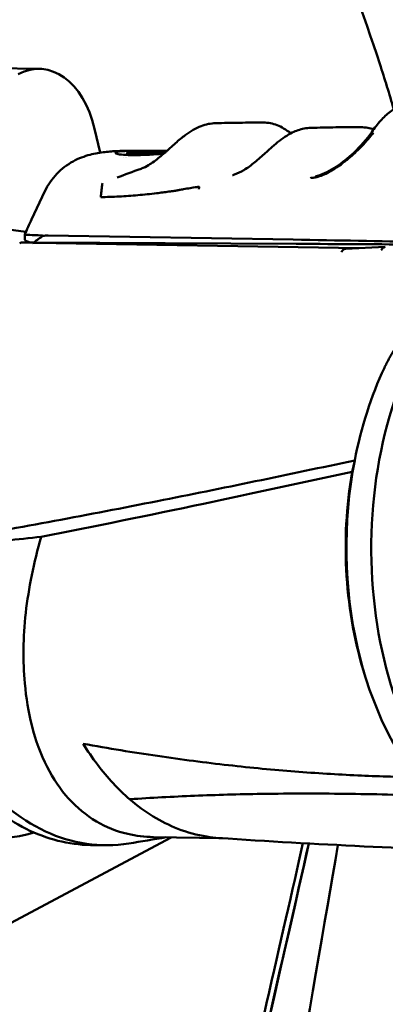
# Model space of a CAD drawing. Header units: millimetres. Extents: x 0 to 4686, y -120 to 1682.
# Tile 193 of 213: x 1430 to 1444, y 1078 to 1116. Entities that reach past the tile are written whole.
import ezdxf

# ---------------------------------------------------------------- set-up
doc = ezdxf.new("R2010")
doc.units = ezdxf.units.MM
doc.header["$LTSCALE"] = 2
doc.layers.add('Sichtbar (ISO)', color=7, linetype='Continuous', lineweight=50)

msp = doc.modelspace()

# ---------------------------------------------------------------- linework, layer by layer
at = {"layer": 'Sichtbar (ISO)'}
for p, q in [((1427.0246, 1114.2405), (1430.3835, 1114.1842)), ((1432.5289, 1111.8629), (1432.7406, 1110.9367)), ((1433.6636, 1110.7438), (1433.6634, 1110.7438)), ((1433.7251, 1110.744), (1433.7251, 1110.744)), ((1433.7479, 1111.0057), (1433.9482, 1111.006)), ((1433.7504, 1110.7441), (1433.7504, 1110.7441)), ((1433.7625, 1110.8455), (1433.8089, 1110.9715)), ((1433.7874, 1110.8445), (1433.8215, 1110.9372)), ((1434.2846, 1111.0067), (1435.3291, 1111.0088)), ((1434.3715, 1111.0042), (1435.3261, 1111.0061)), ((1434.9146, 1110.9964), (1434.9325, 1110.9465)), ((1435.319, 1110.9024), (1435.319, 1110.9024)), ((1435.3641, 1110.9422), (1435.3641, 1110.9422)), ((1430.6031, 1109.442), (1430.0887, 1108.35)), ((1430.0887, 1108.35), (1430.0886, 1108.3499)), ((1429.821, 1107.575), (1429.8217, 1107.7638)), ((1430.7287, 1107.7239), (1440.2218, 1107.565)), ((1430.0137, 1107.4604), (1429.77, 1107.4574)), ((1430.1335, 1107.4562), (1430.1243, 1107.4322)), ((1430.1968, 1107.455), (1440.3302, 1107.4025)), ((1430.2588, 1107.44), (1442.7586, 1107.2307)), ((1443.778, 1107.2807), (1442.2382, 1107.2052)), ((1443.0062, 1090.6349), (1443.0573, 1090.4753)), ((1432.6615, 1087.1851), (1432.6614, 1087.1851)), ((1435.4973, 1084.393), (1424.279, 1078.3961)), ((1437.4741, 1084.3599), (1434.8116, 1084.4045)), ((1432.8946, 1084.0865), (1432.3721, 1084.0953))]:
    msp.add_line(p, q, dxfattribs=at)
msp.add_arc((1429.7737, 1107.1574), 0.3, 90.70502, 118.5338, dxfattribs=at)
for centre, major_axis, ratio, start_param, end_param in [((1430.3249, 1110.6847), (0.0586, 3.4995), 0.6653497, 5.0668768, 6.6376731), ((1435.3951, 1088.0456), (1.6104, 22.9094), 0.9769969, 0.1029742, 0.135676), ((1435.7268, 1088.0486), (1.6099, 22.907), 0.9769969, 0.1143362, 0.1386619), ((1436.5003, 1118.9774), (-1.6362, -9.5322), 0.1469321, 5.7278879, 5.7322246), ((1441.1883, 1109.9424), (-0.0307, 0.0952), 0.4978547, 6.2567951, 6.2835161), ((1428.7914, 1096.1569), (-0.1975, -11.7983), 0.6653497, 3.0293183, 6.4875795), ((1434.6742, 1107.7482), (-4.8601, 0.0189), 0.0144285, 0.0675884, 0.5268189), ((1434.6561, 1103.0737), (-4.4392, 4.402), 0.4423631, 6.1424547, 6.2935986), ((1430.7262, 1107.401), (-0.5688, 0.0119), 0.5675003, 4.7199422, 5.0692157), ((1434.6733, 1107.4828), (-4.8603, -0.0125), 0.0085942, 0.2924352, 0.4000567), ((1430.4327, 1107.1337), (-0.5738, 0.1324), 0.4815143, 5.1290453, 5.3866719), ((1400.2944, 1107.0736), (59.9995, -0.2328), 0.0144285, 0.7269089, 0.8427414), ((1399.8949, 1106.9104), (-60.1763, -0.1594), 0.0086363, 3.8633347, 3.9755314), ((1442.2472, 1106.9053), (0.0048, -0.3001), 0.652251, 3.1630486, 4.0993958), ((1451.7562, 1095.7724), (-0.2143, -12.7982), 0.6653497, 3.7697603, 5.5557504), ((1450.2633, 1095.7974), (0.2009, 11.9983), 0.6653497, 0.9792597, 1.311044), ((1450.2633, 1095.7974), (-0.2009, -11.9983), 0.6653496, 4.4526366, 5.6786209), ((1450.0021, 1095.8018), (0.195, 11.6484), 0.6653496, 1.3420549, 2.0414893), ((1433.0955, 1096.0848), (-0.2009, -11.9983), 0.6653497, 4.7612905, 6.4039727), ((1434.5944, 1088.1023), (0.0285, 1.6998), 0.6653497, 4.3315841, 4.3315923), ((1432.5057, 1096.0947), (-0.1494, -8.9237), 0.6653497, 0.0522973, 0.0522998), ((1428.7914, 1096.1569), (-0.1975, -11.7983), 0.6653497, 0.2454291, 0.2454443)]:
    msp.add_ellipse(centre, major_axis=major_axis, ratio=ratio, start_param=start_param, end_param=end_param, dxfattribs=at)
for points, knots in [([(1429.9142, 1161.6471), (1429.9424, 1159.9489), (1429.9757, 1158.2485), (1430.1457, 1155.2801), (1430.3031, 1153.9994), (1430.8274, 1151.2722), (1431.2075, 1149.8581), (1432.0936, 1147.0516), (1432.6022, 1145.6412), (1434.6121, 1140.0273), (1436.0631, 1135.8576), (1438.8459, 1127.8144), (1440.1794, 1123.9514), (1442.228, 1118.237), (1442.9265, 1116.3511), (1443.7581, 1113.8027), (1443.9415, 1113.215), (1444.1136, 1112.6114)], [0, 0, 0, 0, 0.5096839, 0.5096839, 0.8943676, 0.8943676, 1.3788909, 1.3788909, 1.9280909, 1.9280909, 3.5737149, 3.5737149, 5.1089492, 5.1089492, 5.8751964, 5.8751964, 6.0973241, 6.0973241, 6.0973241, 6.0973241]), ([(1443.2585, 1111.7326), (1443.367, 1111.8909), (1443.4817, 1112.0432), (1443.7171, 1112.3086), (1443.8405, 1112.4252), (1444.1155, 1112.6241), (1444.273, 1112.7016), (1444.5089, 1112.7577), (1444.5851, 1112.7673), (1444.6607, 1112.7682)], [0, 0, 0, 0, 0.05786263, 0.05786263, 0.11539799, 0.11539799, 0.1810089, 0.1810089, 0.2115128, 0.2115128, 0.2115128, 0.2115128]), ([(1436.0393, 1111.6162), (1436.2409, 1111.7667), (1436.4441, 1111.8883), (1436.7445, 1112.003), (1436.8407, 1112.0306), (1436.9369, 1112.0487)], [0, 0, 0, 0, 0.08596182, 0.08596182, 0.12588672, 0.12588672, 0.12588672, 0.12588672]), ([(1439.613, 1111.3372), (1439.8026, 1111.4898), (1439.9919, 1111.6193), (1440.3315, 1111.7867), (1440.4836, 1111.8397), (1440.6358, 1111.8684)], [0, 0, 0, 0, 0.08072086, 0.08072086, 0.14387155, 0.14387155, 0.14387155, 0.14387155]), ([(1434.6164, 1110.453), (1434.7582, 1110.5384), (1434.902, 1110.6452), (1435.1788, 1110.8731), (1435.3154, 1110.9961), (1435.5868, 1111.2405), (1435.7243, 1111.3638), (1435.9192, 1111.5239), (1435.9793, 1111.5714), (1436.0393, 1111.6162)], [0, 0, 0, 0, 0.05487036, 0.05487036, 0.10877401, 0.10877401, 0.16567087, 0.16567087, 0.19123317, 0.19123317, 0.19123317, 0.19123317]), ([(1441.1575, 1110.0376), (1441.3986, 1110.1156), (1441.6446, 1110.2365), (1442.1159, 1110.5416), (1442.3447, 1110.731), (1442.8166, 1111.1754), (1443.0598, 1111.4429), (1443.2585, 1111.7326)], [0, 0, 0, 0, 0.08844143, 0.08844143, 0.1778832, 0.1778832, 0.2839232, 0.2839232, 0.2839232, 0.2839232]), ([(1442.7731, 1111.0857), (1442.8091, 1111.1213), (1443.0218, 1111.3367), (1443.1933, 1111.5401), (1443.3153, 1111.7117)], [0.70059811, 0.70059811, 0.70059811, 0.70059811, 0.75, 1, 1, 1, 1]), ([(1438.3111, 1110.262), (1438.4526, 1110.3477), (1438.5961, 1110.4546), (1438.8722, 1110.6829), (1439.0085, 1110.806), (1439.2457, 1111.0208), (1439.35, 1111.1152), (1439.4525, 1111.2033)], [0, 0, 0, 0, 0.05479709, 0.05479709, 0.10868147, 0.10868147, 0.15185991, 0.15185991, 0.15185991, 0.15185991]), ([(1430.6031, 1109.442), (1430.7197, 1109.6895), (1430.879, 1109.9204), (1431.2512, 1110.3091), (1431.4683, 1110.473), (1431.9106, 1110.716), (1432.1383, 1110.8005), (1432.5485, 1110.9087), (1432.7368, 1110.9398), (1433.0114, 1110.9711), (1433.0963, 1110.9788), (1433.1826, 1110.9849)], [0.00000128, 0.00000128, 0.00000128, 0.00000128, 0.08246866, 0.08246866, 0.16324739, 0.16324739, 0.24028272, 0.24028272, 0.31156856, 0.31156856, 0.3430087, 0.3430087, 0.3430087, 0.3430087]), ([(1433.1825, 1110.9849), (1433.2202, 1110.9876), (1433.2579, 1110.99), (1433.3333, 1110.9943), (1433.371, 1110.9962), (1433.4463, 1110.9995), (1433.484, 1111.0009), (1433.5594, 1111.0032), (1433.5971, 1111.004), (1433.6725, 1111.0052), (1433.7102, 1111.0056), (1433.7479, 1111.0057)], [1.526469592, 1.526469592, 1.526469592, 1.526469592, 1.536863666, 1.536863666, 1.547257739, 1.547257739, 1.557651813, 1.557651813, 1.568045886, 1.568045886, 1.57843996, 1.57843996, 1.57843996, 1.57843996]), ([(1434.1267, 1111.0045), (1434.0385, 1111.0061), (1433.9566, 1111.0065), (1433.7882, 1111.0045), (1433.7067, 1111.0015), (1433.5282, 1110.9895), (1433.4111, 1110.9751), (1433.3196, 1110.9317), (1433.3321, 1110.9093), (1433.449, 1110.8749), (1433.531, 1110.8619), (1433.7523, 1110.8442), (1433.8897, 1110.8396), (1434.0495, 1110.8399)], [0.32240427, 0.32240427, 0.32240427, 0.32240427, 0.37605938, 0.37605938, 0.44130067, 0.44130067, 0.54093768, 0.54093768, 0.62428917, 0.62428917, 0.68836191, 0.68836191, 0.75244935, 0.75244935, 0.75244935, 0.75244935]), ([(1434.1663, 1110.985), (1434.1643, 1110.9845), (1434.1611, 1110.9839), (1434.1524, 1110.9826), (1434.1469, 1110.982), (1434.1277, 1110.9799), (1434.1112, 1110.9784), (1434.0729, 1110.9755), (1434.0514, 1110.9741), (1434.0061, 1110.9715), (1433.9826, 1110.9703), (1433.9369, 1110.9685), (1433.9149, 1110.9678), (1433.8754, 1110.9671), (1433.8581, 1110.9671), (1433.8304, 1110.9677), (1433.8202, 1110.9684), (1433.8113, 1110.9698), (1433.8095, 1110.9703), (1433.8085, 1110.9716), (1433.8093, 1110.9722), (1433.8114, 1110.9729)], [0.000001, 0.000001, 0.000001, 0.000001, 0.003602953, 0.003602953, 0.007220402, 0.007220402, 0.014259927, 0.014259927, 0.021267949, 0.021267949, 0.028223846, 0.028223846, 0.035155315, 0.035155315, 0.04210993, 0.04210993, 0.049141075, 0.049141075, 0.052939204, 0.052939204, 0.056720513, 0.056720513, 0.056720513, 0.056720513]), ([(1433.8114, 1110.9729), (1433.8381, 1110.9818), (1433.8862, 1110.9896), (1434.0234, 1111.0013), (1434.1105, 1111.005), (1434.2377, 1111.0065), (1434.2609, 1111.0067), (1434.2847, 1111.0067)], [0.000001, 0.000001, 0.000001, 0.000001, 0.04738919, 0.04738919, 0.09445994, 0.09445994, 0.10453851, 0.10453851, 0.10453851, 0.10453851]), ([(1433.8257, 1110.9346), (1433.8203, 1110.936), (1433.8203, 1110.9377), (1433.8245, 1110.9396), (1433.8287, 1110.9415), (1433.8375, 1110.9436), (1433.8503, 1110.9457), (1433.8566, 1110.9467), (1433.864, 1110.9478), (1433.8721, 1110.9488), (1433.8802, 1110.9498), (1433.8892, 1110.9509), (1433.8987, 1110.9518), (1433.9033, 1110.9523), (1433.9085, 1110.9528), (1433.914, 1110.9533), (1433.9191, 1110.9538), (1433.9245, 1110.9543), (1433.9298, 1110.9547), (1433.9325, 1110.955), (1433.9353, 1110.9552), (1433.938, 1110.9554), (1433.9408, 1110.9556), (1433.9437, 1110.9558), (1433.9463, 1110.956), (1433.9492, 1110.9563), (1433.952, 1110.9565), (1433.9548, 1110.9567), (1433.9563, 1110.9568), (1433.9579, 1110.9569), (1433.959, 1110.957), (1433.9603, 1110.9571), (1433.9612, 1110.9572), (1433.9633, 1110.9573)], [0, 0, 0, 0, 0.25, 0.25, 0.25, 0.5, 0.5, 0.5, 0.6245489, 0.6245489, 0.6245489, 0.75, 0.75, 0.75, 0.8098444, 0.8098444, 0.8098444, 0.8653514, 0.8653514, 0.8653514, 0.8938682, 0.8938682, 0.8938682, 0.9241618, 0.9241618, 0.9241618, 0.9580075, 0.9580075, 0.9580075, 0.9774214, 0.9774214, 0.9774214, 1, 1, 1, 1]), ([(1435.2454, 1110.9344), (1435.0889, 1110.9253), (1434.9359, 1110.9172), (1434.6296, 1110.9049), (1434.48, 1110.9012), (1434.2169, 1110.9007), (1434.1047, 1110.9038), (1433.9273, 1110.9158), (1433.863, 1110.9246), (1433.8257, 1110.9346)], [0.00550527, 0.00550527, 0.00550527, 0.00550527, 0.05297606, 0.05297606, 0.1059341, 0.1059341, 0.15874889, 0.15874889, 0.21155721, 0.21155721, 0.21155721, 0.21155721]), ([(1434.0495, 1110.8399), (1434.2092, 1110.8402), (1434.3895, 1110.8456), (1434.779, 1110.8645), (1434.9854, 1110.878), (1435.1971, 1110.8934), (1435.1979, 1110.8934), (1435.1987, 1110.8935)], [0.000001, 0.000001, 0.000001, 0.000001, 0.06421662, 0.06421662, 0.12813597, 0.12813597, 0.12838583, 0.12838583, 0.12838583, 0.12838583]), ([(1434.3715, 1111.0042), (1434.3199, 1111.0024), (1434.2764, 1110.9997), (1434.2074, 1110.9932), (1434.182, 1110.9893), (1434.1663, 1110.985)], [0, 0, 0, 0, 0.027799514, 0.027799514, 0.055676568, 0.055676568, 0.055676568, 0.055676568]), ([(1434.2278, 1110.9532), (1434.249, 1110.9508), (1434.2742, 1110.9486), (1434.3033, 1110.9468), (1434.3323, 1110.9449), (1434.3652, 1110.9434), (1434.4015, 1110.9423), (1434.4379, 1110.9412), (1434.4777, 1110.9404), (1434.5207, 1110.9401), (1434.5636, 1110.9398), (1434.6096, 1110.9399), (1434.6583, 1110.9404), (1434.707, 1110.9409), (1434.7583, 1110.9418), (1434.8118, 1110.9431), (1434.8653, 1110.9443), (1434.9209, 1110.946), (1434.9781, 1110.948), (1435.0353, 1110.95), (1435.0941, 1110.9523), (1435.1539, 1110.9549), (1435.1938, 1110.9566), (1435.2341, 1110.9584), (1435.2747, 1110.9603)], [0, 0, 0, 0, 0.12500003, 0.12500003, 0.12500003, 0.25000003, 0.25000003, 0.25000003, 0.37500002, 0.37500002, 0.37500002, 0.50000002, 0.50000002, 0.50000002, 0.62500001, 0.62500001, 0.62500001, 0.75000001, 0.75000001, 0.75000001, 0.875, 0.875, 0.875, 0.95829251, 0.95829251, 0.95829251, 0.95829251]), ([(1434.7728, 1110.9855), (1434.7731, 1110.9856), (1434.7734, 1110.9856), (1434.7741, 1110.9856), (1434.7744, 1110.9857), (1434.7749, 1110.9857), (1434.7751, 1110.9857), (1434.7754, 1110.9857), (1434.7756, 1110.9857), (1434.776, 1110.9857), (1434.7763, 1110.9858), (1434.7771, 1110.9858), (1434.7778, 1110.9858), (1434.7785, 1110.9858), (1434.7787, 1110.9858), (1434.7798, 1110.9859), (1434.7807, 1110.9859), (1434.7823, 1110.986), (1434.7829, 1110.986), (1434.7842, 1110.9861), (1434.7849, 1110.9861), (1434.7875, 1110.9862), (1434.7889, 1110.9863), (1434.799, 1110.9868), (1434.8039, 1110.9871), (1434.8234, 1110.9881), (1434.8351, 1110.9888), (1434.8521, 1110.9899), (1434.8588, 1110.9904), (1434.8732, 1110.9914), (1434.8805, 1110.992), (1434.8993, 1110.9936), (1434.9079, 1110.9945), (1434.9159, 1110.9962), (1434.9154, 1110.9968), (1434.9057, 1110.9978), (1434.8964, 1110.9982), (1434.8704, 1110.9985), (1434.8536, 1110.9985), (1434.8148, 1110.9982), (1434.7928, 1110.9979), (1434.7577, 1110.9972), (1434.7453, 1110.9969), (1434.7206, 1110.9962), (1434.7083, 1110.9958), (1434.6963, 1110.9954)], [-0.05912333, -0.05912333, -0.05912333, -0.05912333, -0.058737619, -0.058737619, -0.058486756, -0.058486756, -0.058321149, -0.058321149, -0.058179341, -0.058179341, -0.057998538, -0.057998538, -0.057533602, -0.057533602, -0.057458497, -0.057458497, -0.056720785, -0.056720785, -0.056273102, -0.056273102, -0.055773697, -0.055773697, -0.05425286, -0.05425286, -0.052225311, -0.052225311, -0.048453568, -0.048453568, -0.045767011, -0.045767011, -0.042249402, -0.042249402, -0.035235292, -0.035235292, -0.028314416, -0.028314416, -0.021399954, -0.021399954, -0.014420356, -0.014420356, -0.007403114, -0.007403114, -0.00369589, -0.00369589, -0.000001, -0.000001, -0.000001, -0.000001]), ([(1442.1932, 1110.5759), (1442.2298, 1110.6041), (1442.4292, 1110.7619), (1442.6268, 1110.941), (1442.7731, 1111.0857)], [0.45490175, 0.45490175, 0.45490175, 0.45490175, 0.5, 0.70059811, 0.70059811, 0.70059811, 0.70059811]), ([(1441.672, 1110.224), (1441.6835, 1110.2306), (1441.8493, 1110.3272), (1442.0271, 1110.4478), (1442.1932, 1110.5759)], [0.23463639, 0.23463639, 0.23463639, 0.23463639, 0.25, 0.45490175, 0.45490175, 0.45490175, 0.45490175]), ([(1437.8617, 1110.0607), (1437.8689, 1110.063), (1437.8874, 1110.069), (1437.9059, 1110.075), (1437.9173, 1110.0786)], [0.48070336, 0.48070336, 0.48070336, 0.48070336, 0.66666667, 0.9588522, 0.9588522, 0.9588522, 0.9588522]), ([(1441.1173, 1109.9846), (1441.1128, 1109.9835), (1441.1083, 1109.9824), (1441.1038, 1109.9814), (1441.0771, 1109.9753), (1441.0519, 1109.9709), (1441.0284, 1109.968), (1441.0274, 1109.9679), (1441.0264, 1109.9677), (1441.0254, 1109.9676), (1441.0014, 1109.9647), (1440.9792, 1109.9631), (1440.9596, 1109.9618), (1440.9561, 1109.9616), (1440.9527, 1109.9614), (1440.9494, 1109.9611), (1440.9292, 1109.9598), (1440.9121, 1109.9584), (1440.8977, 1109.9552), (1440.8963, 1109.9549), (1440.895, 1109.9545), (1440.8936, 1109.9542)], [0, 0, 0, 0, 0.0462845, 0.0462845, 0.0462845, 0.3218495, 0.3218495, 0.3218495, 0.3333333, 0.3333333, 0.3333333, 0.6167379, 0.6167379, 0.6167379, 0.6666667, 0.6666667, 0.6666667, 0.9713176, 0.9713176, 0.9713176, 1, 1, 1, 1]), ([(1441.1563, 1110.0372), (1441.1423, 1110.0326), (1441.1143, 1110.0236), (1441.0864, 1110.0147), (1441.0725, 1110.0103)], [0.01865863, 0.01865863, 0.01865863, 0.01865863, 0.33333333, 0.6491144, 0.6491144, 0.6491144, 0.6491144]), ([(1441.1173, 1109.9846), (1441.1189, 1109.985), (1441.122, 1109.9854), (1441.1269, 1109.9875), (1441.1303, 1109.9895), (1441.1321, 1109.9902)], [0, 0, 0, 0, 0.33333333, 0.66666667, 0.99999215, 0.99999215, 0.99999215, 0.99999215]), ([(1432.8285, 1109.7495), (1432.825, 1109.7192), (1432.8141, 1109.6391), (1432.7997, 1109.5072), (1432.7819, 1109.3587), (1432.7708, 1109.2598), (1432.7654, 1109.2133)], [0, 0, 0, 0, 0.1693267, 0.4460185, 0.7397287, 1, 1, 1, 1]), ([(1435.8061, 1109.4893), (1435.8601, 1109.5), (1435.9136, 1109.51), (1436.0526, 1109.5348), (1436.1442, 1109.5502), (1436.4024, 1109.5925), (1436.4834, 1109.6038), (1436.5457, 1109.6093), (1436.5603, 1109.6098), (1436.5719, 1109.6083), (1436.5745, 1109.6078), (1436.5769, 1109.6065), (1436.5776, 1109.606), (1436.5781, 1109.6052), (1436.5782, 1109.6049), (1436.5784, 1109.6043), (1436.5784, 1109.6039), (1436.5783, 1109.6036)], [-0.012720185, -0.012720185, -0.012720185, -0.012720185, -0.011200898, -0.011200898, -0.008872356, -0.008872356, -0.003607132, -0.003607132, -0.001297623, -0.001297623, -0.000547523, -0.000547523, -0.000241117, -0.000241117, -0.000114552, -0.000114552, -0.000002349, -0.000002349, -0.000002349, -0.000002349]), ([(1436.5783, 1109.6036), (1436.5771, 1109.5941), (1436.5757, 1109.5845), (1436.5743, 1109.5749), (1436.5729, 1109.5652), (1436.5714, 1109.5556), (1436.5699, 1109.5458), (1436.5684, 1109.5361), (1436.5669, 1109.5264), (1436.5654, 1109.5166)], [0, 0, 0, 0, 0.3333333, 0.3333333, 0.3333333, 0.6666667, 0.6666667, 0.6666667, 1, 1, 1, 1]), ([(1432.7654, 1109.2133), (1433.0024, 1109.2164), (1433.479, 1109.2325), (1434.2012, 1109.2828), (1434.6867, 1109.3343), (1434.9306, 1109.3646)], [0, 0, 0, 0, 0.33333333, 0.66666667, 0.99998972, 0.99998972, 0.99998972, 0.99998972]), ([(1434.9306, 1109.3646), (1435.0086, 1109.3743), (1435.0866, 1109.3843), (1435.2429, 1109.4047), (1435.321, 1109.4151), (1435.3992, 1109.4256)], [-0.06041047, -0.06041047, -0.06041047, -0.06041047, -0.030202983, -0.030202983, -0.000000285, -0.000000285, -0.000000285, -0.000000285]), ([(1435.6705, 1109.4628), (1435.6255, 1109.4566), (1435.5804, 1109.4503), (1435.4901, 1109.4379), (1435.4445, 1109.4317), (1435.3992, 1109.4256)], [0.000000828, 0.000000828, 0.000000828, 0.000000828, 0.01734953, 0.01734953, 0.034853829, 0.034853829, 0.034853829, 0.034853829]), ([(1435.8061, 1109.4893), (1435.8004, 1109.4882), (1435.7949, 1109.4871), (1435.7897, 1109.4861), (1435.7844, 1109.485), (1435.7793, 1109.484), (1435.7744, 1109.4831), (1435.7695, 1109.4821), (1435.7648, 1109.4811), (1435.7602, 1109.4802), (1435.7556, 1109.4793), (1435.7512, 1109.4784), (1435.747, 1109.4776), (1435.7427, 1109.4767), (1435.7386, 1109.4759), (1435.7347, 1109.4751), (1435.7307, 1109.4743), (1435.7269, 1109.4735), (1435.7232, 1109.4728), (1435.7195, 1109.4721), (1435.716, 1109.4713), (1435.7126, 1109.4707), (1435.7092, 1109.47), (1435.7059, 1109.4693), (1435.7028, 1109.4687), (1435.6996, 1109.4681), (1435.6965, 1109.4675), (1435.6936, 1109.4669), (1435.6907, 1109.4663), (1435.6879, 1109.4658), (1435.6852, 1109.4653), (1435.6825, 1109.4648), (1435.6799, 1109.4643), (1435.6775, 1109.4639), (1435.675, 1109.4635), (1435.6727, 1109.4631), (1435.6705, 1109.4628)], [0, 0, 0, 0, 0.08333333, 0.08333333, 0.08333333, 0.16666667, 0.16666667, 0.16666667, 0.25, 0.25, 0.25, 0.33333333, 0.33333333, 0.33333333, 0.41666667, 0.41666667, 0.41666667, 0.5, 0.5, 0.5, 0.58333333, 0.58333333, 0.58333333, 0.66666667, 0.66666667, 0.66666667, 0.75, 0.75, 0.75, 0.83333333, 0.83333333, 0.83333333, 0.91666667, 0.91666667, 0.91666667, 0.99989605, 0.99989605, 0.99989605, 0.99989605]), ([(1430.473, 1107.7292), (1430.4835, 1107.7289), (1430.4945, 1107.7273), (1430.5148, 1107.7205), (1430.5247, 1107.7154), (1430.5339, 1107.7076)], [0.000001, 0.000001, 0.000001, 0.000001, 0.006296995, 0.006296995, 0.012034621, 0.012034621, 0.012034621, 0.012034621]), ([(1429.8245, 1107.5629), (1429.8326, 1107.5494), (1429.8453, 1107.5365), (1429.8625, 1107.5242), (1429.8797, 1107.512), (1429.9014, 1107.5004), (1429.9276, 1107.4895), (1429.9538, 1107.4786), (1429.9844, 1107.4683), (1430.0194, 1107.4588)], [0, 0, 0, 0, 0.3333333, 0.3333333, 0.3333333, 0.6666667, 0.6666667, 0.6666667, 1, 1, 1, 1]), ([(1443.6242, 1107.1509), (1443.6358, 1107.1773), (1443.6502, 1107.2007), (1443.6667, 1107.22), (1443.6832, 1107.2394), (1443.7017, 1107.2546), (1443.7214, 1107.2649), (1443.7411, 1107.2752), (1443.7619, 1107.2806), (1443.7827, 1107.2809)], [0, 0, 0, 0, 0.3333333, 0.3333333, 0.3333333, 0.6666667, 0.6666667, 0.6666667, 1, 1, 1, 1]), ([(1432.3721, 1084.0953), (1431.5203, 1084.1095), (1430.6725, 1084.3247), (1429.0636, 1085.1337), (1428.3041, 1085.7328), (1426.9444, 1087.2604), (1426.3475, 1088.1948), (1425.383, 1090.3006), (1425.0169, 1091.4729), (1424.5529, 1093.9331), (1424.4552, 1095.2207), (1424.5372, 1097.782), (1424.7168, 1099.0552), (1425.262, 1101.1719), (1425.5724, 1102.0452), (1425.9495, 1102.8522)], [4.7317176, 4.7317176, 4.7317176, 4.7317176, 5.0420756, 5.0420756, 5.3575637, 5.3575637, 5.6791214, 5.6791214, 6.0023109, 6.0023109, 6.3254351, 6.3254351, 6.6484442, 6.6484442, 6.8940505, 6.8940505, 6.8940505, 6.8940505]), ([(1442.5997, 1099.0083), (1440.0224, 1098.4561), (1437.4612, 1097.9247), (1432.2889, 1096.8997), (1429.6599, 1096.4067), (1427.0301, 1095.9544)], [0.000001, 0.000001, 0.000001, 0.000001, 1.0066449, 1.0066449, 2.0828075, 2.0828075, 2.0828075, 2.0828075]), ([(1442.4979, 1098.5695), (1442.5142, 1098.6428), (1442.5309, 1098.7161), (1442.5648, 1098.8624), (1442.5821, 1098.9354), (1442.5997, 1099.0083)], [-0.061594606, -0.061594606, -0.061594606, -0.061594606, -0.030797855, -0.030797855, -0.000001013, -0.000001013, -0.000001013, -0.000001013]), ([(1430.4578, 1096.0443), (1432.5447, 1096.4525), (1434.634, 1096.8807), (1438.6435, 1097.7269), (1440.5622, 1098.1422), (1442.4979, 1098.5695)], [-1.6057604, -1.6057604, -1.6057604, -1.6057604, -0.7596084, -0.7596084, -0.000001, -0.000001, -0.000001, -0.000001]), ([(1425.1122, 1095.6318), (1425.991, 1095.6692), (1426.8644, 1095.7211), (1428.6481, 1095.8575), (1429.5535, 1095.943), (1430.4578, 1096.0443)], [-0.68843797, -0.68843797, -0.68843797, -0.68843797, -0.35180173, -0.35180173, -0.00002346, -0.00002346, -0.00002346, -0.00002346]), ([(1434.8116, 1084.4045), (1434.4682, 1084.4102), (1434.1345, 1084.4505), (1433.378, 1084.6267), (1432.9731, 1084.7902), (1432.2067, 1085.2451), (1431.8427, 1085.5427), (1431.2006, 1086.2544), (1430.9259, 1086.665), (1430.446, 1087.6114), (1430.2424, 1088.15), (1429.9622, 1089.2526), (1429.8763, 1089.7977), (1429.7538, 1091.2281), (1429.7555, 1092.1398), (1429.917, 1093.5757), (1429.9977, 1094.0651), (1430.1976, 1095.0491), (1430.316, 1095.5463), (1430.4578, 1096.0443)], [1.9382728, 1.9382728, 1.9382728, 1.9382728, 2.0966571, 2.0966571, 2.3120567, 2.3120567, 2.5345659, 2.5345659, 2.7579558, 2.7579558, 2.9931482, 2.9931482, 3.1998931, 3.1998931, 3.5123373, 3.5123373, 3.6707444, 3.6707444, 3.8303956, 3.8303956, 3.8303956, 3.8303956]), ([(1433.8826, 1085.8703), (1433.6632, 1086.0585), (1433.4515, 1086.2641), (1433.2432, 1086.4896), (1433.035, 1086.7152), (1432.8305, 1086.9612), (1432.636, 1087.2186), (1432.4416, 1087.476), (1432.2568, 1087.7443), (1432.0828, 1088.0244)], [0.00001329, 0.00001329, 0.00001329, 0.00001329, 0.33333333, 0.33333333, 0.33333333, 0.66666667, 0.66666667, 0.66666667, 1, 1, 1, 1]), ([(1432.0828, 1088.0244), (1433.0648, 1087.844), (1434.9853, 1087.5282), (1437.7454, 1087.1743), (1440.3117, 1086.9306), (1442.6883, 1086.7834), (1444.2171, 1086.7392), (1444.9492, 1086.7299)], [0, 0, 0, 0, 0.2, 0.4, 0.6, 0.8, 0.99075324, 0.99075324, 0.99075324, 0.99075324]), ([(1439.023, 1086.0786), (1439.0106, 1086.0784), (1438.9981, 1086.0782), (1438.1048, 1086.0643), (1437.2424, 1086.0403), (1435.5472, 1085.9717), (1434.7158, 1085.9268), (1433.8959, 1085.8713), (1433.8893, 1085.8708), (1433.8826, 1085.8703)], [-0.77267399, -0.77267399, -0.77267399, -0.77267399, -0.76728644, -0.76728644, -0.38522875, -0.38522875, 0, 0, 0.00316711, 0.00316711, 0.00316711, 0.00316711]), ([(1445.5605, 1086.0017), (1444.4232, 1086.0432), (1443.309, 1086.0703), (1441.1415, 1086.0958), (1440.0889, 1086.0945), (1439.0478, 1086.079), (1439.0354, 1086.0788), (1439.023, 1086.0786)], [0.00003749, 0.00003749, 0.00003749, 0.00003749, 0.45139008, 0.45139008, 0.89667995, 0.89667995, 0.9020626, 0.9020626, 0.9020626, 0.9020626]), ([(1435.7459, 1084.7304), (1435.4207, 1084.8577), (1435.1044, 1085.0168), (1434.4781, 1085.4001), (1434.1729, 1085.6212), (1433.8826, 1085.8703)], [-0.30274945, -0.30274945, -0.30274945, -0.30274945, -0.15161812, -0.15161812, 0, 0, 0, 0]), ([(1437.3444, 1084.3686), (1437.1859, 1084.3793), (1437.0278, 1084.3974), (1436.4896, 1084.484), (1436.1123, 1084.587), (1435.7459, 1084.7304)], [-0.24255921, -0.24255921, -0.24255921, -0.24255921, -0.17128336, -0.17128336, -0.000001, -0.000001, -0.000001, -0.000001]), ([(1440.8232, 1084.1555), (1438.7454, 1074.9929), (1436.0936, 1063.4362), (1429.9932, 1037.102), (1428.9505, 1032.9655), (1427.8216, 1029.6779), (1427.2412, 1028.2173), (1425.5453, 1026.139), (1424.7368, 1025.4779), (1422.1516, 1024.1042), (1420.6867, 1023.7722), (1412.6101, 1022.3446), (1401.561, 1020.717), (1383.5096, 1018.0719)], [-25.2315701, -25.2315701, -25.2315701, -25.2315701, -21.3302568, -21.3302568, -14.2017749, -14.2017749, -10.9447154, -10.9447154, -8.7828271, -8.7828271, -5.4732498, -5.4732498, -0.000001, -0.000001, -0.000001, -0.000001]), ([(1440.5968, 1084.168), (1439.7651, 1080.4927), (1438.7278, 1075.9466), (1436.0013, 1064.0764), (1434.433, 1057.2915), (1430.2349, 1039.291), (1429.2441, 1035.2497), (1427.6701, 1029.6543), (1427.0827, 1028.6333), (1425.9341, 1026.8639), (1425.2203, 1026.1103), (1423.6302, 1025.0327), (1422.7115, 1024.5412), (1420.9367, 1024.0145), (1420.2435, 1023.836), (1417.8827, 1023.3778), (1416.3775, 1023.1195), (1415.157, 1022.9112), (1414.6535, 1022.8269), (1409.901, 1022.0554), (1404.4048, 1021.2174), (1393.8987, 1019.6333), (1387.2489, 1018.639), (1383.5657, 1018.0887)], [1.3603709, 1.3603709, 1.3603709, 1.3603709, 1.692464, 1.692464, 2.0552472, 2.0552472, 2.7525526, 2.7525526, 3.8917374, 3.8917374, 5.1533754, 5.1533754, 6.0784494, 6.0784494, 6.4041978, 6.4041978, 6.641156, 6.641156, 6.9223973, 6.9223973, 8.4327489, 8.4327489, 9.7294307, 9.7294307, 9.7294307, 9.7294307]), ([(1440.8291, 1084.1542), (1438.864, 1075.4573), (1436.3864, 1064.7137), (1432.9981, 1050.0647), (1432.1678, 1046.4791), (1431.3892, 1043.1935)], [0.7423112, 0.7423112, 0.7423112, 0.7423112, 1.7103728, 1.7103728, 2.3671165, 2.3671165, 2.3671165, 2.3671165]), ([(1432.3377, 1028.3183), (1434.9187, 1042.5741), (1435.0673, 1043.7741), (1439.4896, 1069.772), (1440.9146, 1078.0685), (1441.9469, 1084.0953)], [0.0000016, 0.0000016, 0.0000016, 0.0000016, 4.3462894, 4.3462894, 7.9113909, 7.9113909, 7.9113909, 7.9113909]), ([(1464.3599, 1077.9221), (1464.3599, 1076.5869), (1464.3627, 1075.2513), (1464.3287, 1073.9167), (1464.3111, 1073.2296), (1464.2838, 1072.5429), (1464.2364, 1071.8569), (1464.1497, 1070.6016), (1463.9957, 1069.349), (1463.7072, 1068.1241), (1463.5544, 1067.4756), (1463.364, 1066.8349), (1463.135, 1066.2093), (1462.6972, 1065.0137), (1462.1184, 1063.8733), (1461.4736, 1062.7739), (1460.7435, 1061.529), (1459.9288, 1060.3367), (1459.0895, 1059.1625), (1458.5728, 1058.4398), (1458.0469, 1057.7239), (1457.5194, 1057.0091), (1455.3859, 1054.1181), (1453.2279, 1051.245), (1451.0791, 1048.3652), (1449.9781, 1046.8894), (1448.8794, 1045.4119), (1447.7824, 1043.9333), (1447.36, 1043.364), (1446.9379, 1042.7946), (1446.5195, 1042.2224), (1446.2495, 1041.8531), (1445.9811, 1041.4827), (1445.7156, 1041.1103), (1445.3065, 1040.5365), (1444.9045, 1039.958), (1444.5174, 1039.369), (1443.8294, 1038.3222), (1443.1888, 1037.2423), (1442.6661, 1036.1048), (1442.4193, 1035.5677), (1442.1988, 1035.0178), (1442.0103, 1034.4578), (1441.8941, 1034.1125), (1441.7901, 1033.7634), (1441.6978, 1033.411), (1441.5402, 1032.8094), (1441.4165, 1032.1986), (1441.317, 1031.5845), (1441.098, 1030.2325), (1440.9959, 1028.8651), (1440.9375, 1027.4968), (1440.856, 1025.5855), (1440.8599, 1023.6725), (1440.8599, 1021.7598)], [0, 0, 0, 0, 0.0637256, 0.0637256, 0.0637256, 0.0965328, 0.0965328, 0.0965328, 0.156576, 0.156576, 0.156576, 0.1883636, 0.1883636, 0.1883636, 0.2491114, 0.2491114, 0.2491114, 0.3179007, 0.3179007, 0.3179007, 0.3602396, 0.3602396, 0.3602396, 0.5314832, 0.5314832, 0.5314832, 0.6192341, 0.6192341, 0.6192341, 0.6530146, 0.6530146, 0.6530146, 0.674815, 0.674815, 0.674815, 0.7084074, 0.7084074, 0.7084074, 0.7681072, 0.7681072, 0.7681072, 0.7962982, 0.7962982, 0.7962982, 0.8136828, 0.8136828, 0.8136828, 0.8433644, 0.8433644, 0.8433644, 0.9087128, 0.9087128, 0.9087128, 1, 1, 1, 1])]:
    msp.add_open_spline(points, degree=3, knots=knots, dxfattribs=at)
for points in [[(1436.9369, 1112.0487), (1437.0282, 1112.0658), (1437.1197, 1112.0758), (1437.2106, 1112.0784)], [(1437.2106, 1112.0784), (1437.5205, 1112.0874), (1437.8298, 1112.0934), (1438.1389, 1112.0972)], [(1438.1389, 1112.0972), (1438.448, 1112.101), (1438.7569, 1112.1026), (1439.0656, 1112.1012)], [(1439.0656, 1112.1012), (1439.1564, 1112.1008), (1439.2468, 1112.0931), (1439.3355, 1112.0779)], [(1439.3355, 1112.0779), (1439.5173, 1112.0468), (1439.6943, 1111.9776), (1439.8484, 1111.8747)], [(1439.8484, 1111.8747), (1439.9357, 1111.8165), (1440.0367, 1111.7542), (1440.1433, 1111.6934)], [(1440.6358, 1111.8684), (1440.7252, 1111.8852), (1440.8148, 1111.8951), (1440.9038, 1111.8979)], [(1440.9038, 1111.8979), (1441.227, 1111.908), (1441.5497, 1111.9146), (1441.8721, 1111.9185)], [(1441.8721, 1111.9185), (1442.1945, 1111.9225), (1442.5166, 1111.9239), (1442.8385, 1111.9217)], [(1442.8385, 1111.9217), (1442.9275, 1111.9211), (1443.0159, 1111.9134), (1443.1029, 1111.8985)], [(1443.1029, 1111.8985), (1443.1808, 1111.8851), (1443.2577, 1111.8649), (1443.3323, 1111.8379)], [(1439.4525, 1111.2033), (1439.5062, 1111.2496), (1439.5597, 1111.2943), (1439.613, 1111.3372)], [(1434.776, 1110.9422), (1434.7749, 1110.9567), (1434.7739, 1110.9711), (1434.7728, 1110.9855)], [(1434.3397, 1110.32), (1434.4353, 1110.356), (1434.5287, 1110.4001), (1434.6164, 1110.453)], [(1433.3986, 1109.9768), (1433.398, 1109.9766), (1433.3975, 1109.9764), (1433.3969, 1109.9762)], [(1433.3986, 1109.9768), (1433.7022, 1110.0803), (1434.0017, 1110.1957), (1434.3256, 1110.3148)], [(1434.3256, 1110.3148), (1434.3303, 1110.3165), (1434.335, 1110.3182), (1434.3397, 1110.32)], [(1437.9195, 1110.0794), (1437.929, 1110.0825), (1437.9386, 1110.0857), (1437.9481, 1110.089)], [(1437.9481, 1110.089), (1438.068, 1110.1306), (1438.1911, 1110.1893), (1438.3111, 1110.262)], [(1441.1321, 1109.9902), (1441.1368, 1109.9916), (1441.146, 1109.991), (1441.1622, 1109.9964), (1441.1724, 1109.9984), (1441.1775, 1109.9998)], [(1441.1775, 1109.9998), (1441.3334, 1110.049), (1441.4962, 1110.1229), (1441.672, 1110.224)], [(1429.8218, 1107.7639), (1429.9087, 1107.9607), (1429.9974, 1108.1562), (1430.0886, 1108.3499)], [(1429.8252, 1107.7623), (1429.8227, 1107.7628), (1429.8215, 1107.7634), (1429.8218, 1107.7639)], [(1429.821, 1107.575), (1429.821, 1107.5708), (1429.8221, 1107.5668), (1429.8245, 1107.5629)], [(1435.296, 1084.3964), (1434.8166, 1084.317), (1434.3372, 1084.2376), (1433.8579, 1084.1583)], [(1448.5756, 1083.836), (1444.8287, 1083.939), (1441.0937, 1084.1157), (1437.3443, 1084.3686)]]:
    msp.add_open_spline(points, degree=3, dxfattribs=at)
msp.add_rational_spline([(1443.7487, 1102.5991), (1444.5715, 1104.3601), (1446.9161, 1106.2119)], [1.05000006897, 1.05000006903, 1.01667721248], degree=2, dxfattribs=at)

doc.saveas('drawing.dxf')
